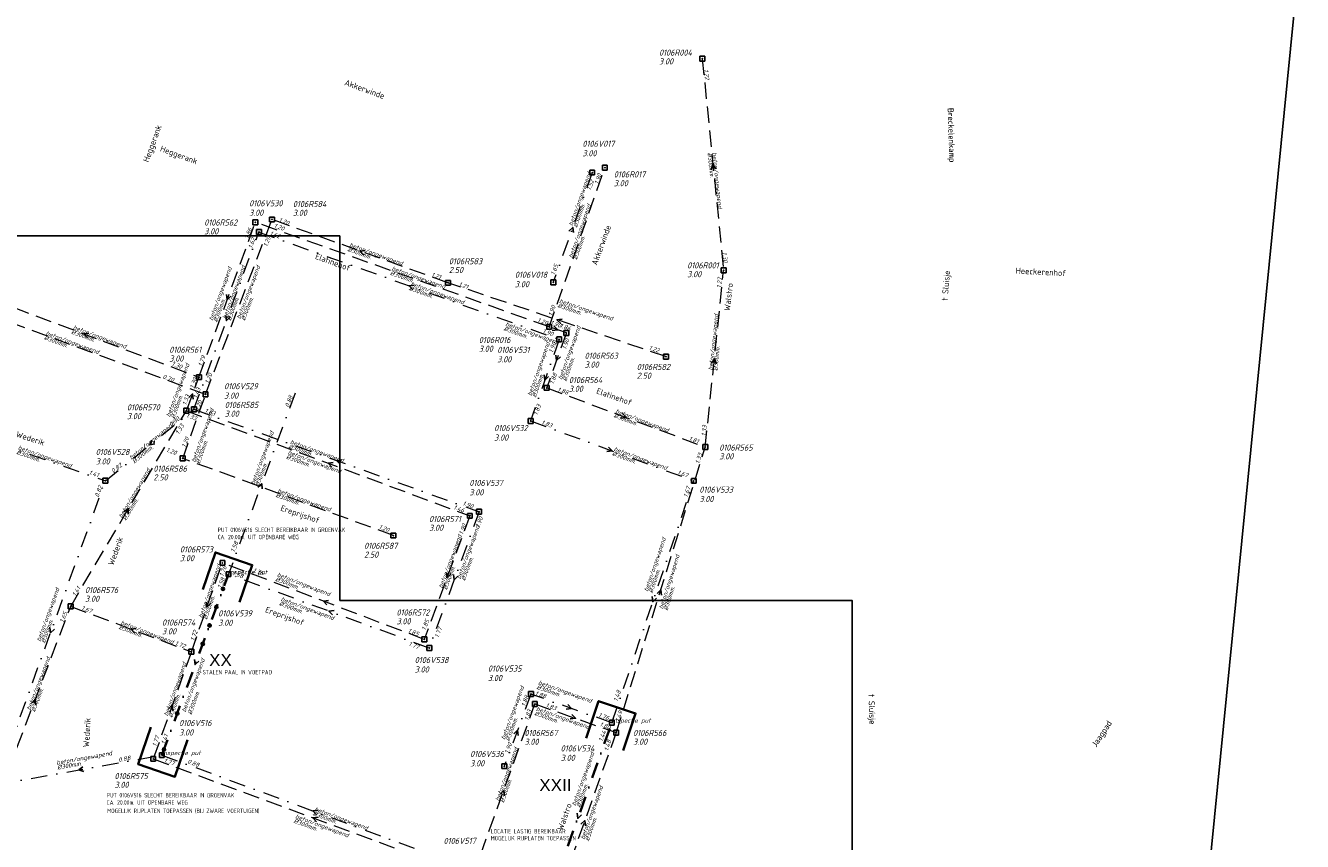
# Model space of a CAD drawing. Extents: x 155498 to 174806, y 452529 to 461643.
# Tile 41 of 44: x 158864 to 159257, y 460925 to 461176. Entities that reach past the tile are written whole.
import ezdxf
from ezdxf.enums import TextEntityAlignment as Align

# ---------------------------------------------------------------- set-up
doc = ezdxf.new("R2010")
doc.units = 0
doc.header["$PDMODE"] = 64
doc.header["$PDSIZE"] = 1.5
doc.linetypes.add('RI-HWA', pattern=[7.4, 5, -2.4])
doc.linetypes.add('RI-VWA', pattern=[11, 5, -3, 0, -3])
doc.layers.get('0').update_dxf_attribs({"linetype": 'CONTINUOUS'})
doc.layers.get('DEFPOINTS').update_dxf_attribs({"linetype": 'CONTINUOUS'})
for name, color, linetype, lineweight in [('B-OI-RI-HWA-BOB-T18', 150, 'CONTINUOUS', 18), ('B-OI-RI-HWA-MATERIAAL-T18', 150, 'CONTINUOUS', 18), ('B-OI-RI-HWA-PUTDEKSELHOOGTE-T25', 150, 'CONTINUOUS', 25), ('B-OI-RI-HWA-PUTNUMMER-T25', 150, 'CONTINUOUS', 25), ('B-OI-RI-HWA_DIAMETER-T18', 150, 'CONTINUOUS', 18), ('B-OI-RI-HWA_RIOOLPUT-S', 150, 'CONTINUOUS', 25), ('B-OI-RI-HWA_TRANSPORTLEIDING-G', 150, 'RI-HWA', 18), ('B-OI-RI-STROOMRICHTING-S', 252, 'CONTINUOUS', 25), ('B-OI-RI-VWA-BOB-T18', 34, 'CONTINUOUS', 18), ('B-OI-RI-VWA-DIAMETER-T18', 34, 'CONTINUOUS', 18), ('B-OI-RI-VWA-MATERIAAL-T18', 34, 'CONTINUOUS', 18), ('B-OI-RI-VWA_PUTDEKSELHOOGTE-T25', 34, 'CONTINUOUS', 25), ('B-OI-RI-VWA_PUTNUMMER-T25', 34, 'CONTINUOUS', 25), ('B-OI-RI-VWA_RIOOLPUT-S', 34, 'CONTINUOUS', 25), ('B-OI-RI-VWA_TRANSPORTLEIDING-G', 34, 'RI-VWA', 18), ('B-XX-OG-TOPOGRAFIE-T18', 2, 'CONTINUOUS', 18), ('N-OI-RI-BIJZONDERDERHEDEN-T18', 134, 'CONTINUOUS', 18), ('N-OI-RI-STROOMRICHTING-S', 252, 'CONTINUOUS', 25), ('N-OI-RI-T50', 130, 'CONTINUOUS', 50), ('N-OI-RI-VRIJVERVAL_HULPSTUK-S', 210, 'CONTINUOUS', 25), ('N-OI-RI-VWA-BOB-T18', 36, 'CONTINUOUS', 18), ('N-OI-RI-VWA-DIAMETER-T18', 36, 'CONTINUOUS', 18), ('N-OI-RI-VWA-MATERIAAL-T18', 36, 'CONTINUOUS', 18), ('N-OI-RI-VWA_PUTDEKSELHOOGTE-T25', 36, 'CONTINUOUS', 25), ('N-OI-RI-VWA_PUTNUMMER-T25', 36, 'CONTINUOUS', 25), ('N-OI-RI-VWA_RIOOLPUT-S', 36, 'CONTINUOUS', 25), ('N-OI-RI-VWA_TRANSPORTLEIDING-G', 36, 'RI-VWA', 35), ('N-RO-KG-GRENS_WERK-G', 7, 'XX-WERKGRENS', 35)]:
    doc.layers.add(name, color=color, linetype=linetype, lineweight=lineweight)
doc.styles.add('ARIAL', font='arial.ttf')
doc.styles.add('NLCS-ISO-M-T18', font='NLCS-ISO.ttf', dxfattribs={"height": 1.8})
doc.styles.add('NLCS-ISO-M750-T18', font='NLCS-ISO.ttf', dxfattribs={"height": 1.35})
doc.styles.add('NLCS-ISO-M750-T18_CURSIEF', font='NLCS-ISO.ttf', dxfattribs={"oblique": 15, "height": 1.35})
doc.styles.add('NLCS-ISO-M750-T25_CURSIEF', font='NLCS-ISO.ttf', dxfattribs={"oblique": 15, "height": 1.875})
doc.linetypes.add('XX-WERKGRENS', pattern='A,0,[137,NLCS.SHX,S=0.1,R=0,X=-1.1,Y=-1.35],-6', length=6)

# ---------------------------------------------------------------- blocks, each defined once
blk = doc.blocks.new('ACMAP_ANN_TEMPLATE_vwa-diam')
at = {"style": 'NLCS-ISO-M750-T18_CURSIEF', "oblique": 15}
blk.add_attdef('vwa-diam', (0.3, -1.3), '', height=1.35, dxfattribs=at)
blk = doc.blocks.new('ACMAP_ANN_TEMPLATE_vwa-materiaal')
at = {"style": 'NLCS-ISO-M750-T18_CURSIEF', "oblique": 15}
blk.add_attdef('vwa-mat', (0.3, 0.2), '', height=1.35, dxfattribs=at)
blk = doc.blocks.new('ACMAP_ANN_TEMPLATE_vwa-nap-l')
at = {"style": 'NLCS-ISO-M750-T18_CURSIEF', "oblique": 15}
blk.add_attdef('vwa-nap-l', (3.3, 0.2), '', height=1.35, dxfattribs=at)
blk = doc.blocks.new('ACMAP_ANN_TEMPLATE_vwa-nap-r')
at = {"style": 'NLCS-ISO-M750-T18_CURSIEF', "oblique": 15}
blk.add_attdef('vwa-nap-r', (-5.6, 0.2), '', height=1.35, dxfattribs=at)
blk = doc.blocks.new('ACMAP_ANN_TEMPLATE_type knoop')
at = {"layer": 'DEFPOINTS', "style": 'NLCS-ISO-M750-T18_CURSIEF', "oblique": 15}
blk.add_attdef('type_knoop', (0, 0), '', height=1.35, dxfattribs=at)
blk = doc.blocks.new('ACMAP_ANN_TEMPLATE_vwa-puth')
at = {"style": 'NLCS-ISO-M750-T25_CURSIEF', "oblique": 15}
blk.add_attdef('vwa-puth', (-3, 5), '', height=1.88, dxfattribs=at)
blk = doc.blocks.new('ACMAP_ANN_TEMPLATE_vwa-putnr')
at = {"style": 'NLCS-ISO-M750-T25_CURSIEF', "oblique": 15}
blk.add_attdef('vaw-putnr', (-3, 7.9), '', height=1.88, dxfattribs=at)
blk = doc.blocks.new('ACMAP_ANN_TEMPLATE_hwa-diam')
at = {"style": 'NLCS-ISO-M750-T18_CURSIEF', "oblique": 15}
blk.add_attdef('hwa-diam', (-3.7, -1.3), '', height=1.35, dxfattribs=at)
blk = doc.blocks.new('ACMAP_ANN_TEMPLATE_hwa-materiaal')
at = {"style": 'NLCS-ISO-M750-T18_CURSIEF', "oblique": 15}
blk.add_attdef('hwa-mat', (-3.7, 0.2), '', height=1.35, dxfattribs=at)
blk = doc.blocks.new('ACMAP_ANN_TEMPLATE_hwa-nap-l')
at = {"style": 'NLCS-ISO-M750-T18_CURSIEF', "oblique": 15}
blk.add_attdef('hwa-nap-l', (3.3, 0.2), '', height=1.35, dxfattribs=at)
blk = doc.blocks.new('ACMAP_ANN_TEMPLATE_hwa-nap-r')
at = {"style": 'NLCS-ISO-M750-T18_CURSIEF', "oblique": 15}
blk.add_attdef('hwa-nap-r', (-5.6, 0.2), '', height=1.35, dxfattribs=at)
blk = doc.blocks.new('ACMAP_ANN_TEMPLATE_hwa-puth')
at = {"style": 'NLCS-ISO-M750-T25_CURSIEF', "oblique": 15}
blk.add_attdef('hwa-puth', (-9, -6.8), '', height=1.88, dxfattribs=at)
blk = doc.blocks.new('ACMAP_ANN_TEMPLATE_hwa-putnr')
at = {"style": 'NLCS-ISO-M750-T25_CURSIEF', "oblique": 15}
blk.add_attdef('hwa-putnr', (-9, -4.1), '', height=1.88, dxfattribs=at)
blk = doc.blocks.new('SRI-HULP')
h = blk.add_hatch(color=256)
h.dxf.hatch_style = 1
h.paths.add_polyline_path([(-0.71, 0.71, 0.198912), (-1, 0, 0.198912), (-0.71, -0.71), (0, 0)])
h = blk.add_hatch(color=256)
h.dxf.hatch_style = 1
h.paths.add_polyline_path([(1, 0, 0.198912), (0.71, 0.71), (0, 0), (0.71, -0.71, 0.198912)])
for p, q in [((-0.71, 0.71), (0.71, -0.71)), ((-0.71, -0.71), (0.71, 0.71))]:
    blk.add_line(p, q)
blk.add_circle((0, 0), 1)

msp = doc.modelspace()

# ---------------------------------------------------------------- linework, layer by layer
at = {"layer": 'B-OI-RI-HWA_RIOOLPUT-S'}
for p in [(159072.42, 461165.53), (159042.47, 461132.01), (158940.14, 461116.12), (158935.04, 461115.21), (159078.98, 461100.49), (158994.23, 461096.65), (159025.37, 461083.1), (159030.66, 461081.22), (159061.27, 461073.95), (158917.68, 461067.63), (158919.72, 461062.36), (159024.61, 461064.36), (158913.83, 461057.34), (159073.35, 461046.16), (158912.69, 461042.69), (159000.98, 461025.04), (158977.46, 461018.97), (158924.92, 461010.58), (158878.26, 460997.2), (158986.97, 460987.04), (158915.35, 460983.25), (159020.96, 460967.22), (159045.95, 460958.39), (158903.63, 460950.33)]:
    msp.add_point(p, dxfattribs=at)
at = {"layer": 'B-OI-RI-HWA_TRANSPORTLEIDING-G'}
for p, q in [((159072.42, 461165.53), (159078.98, 461100.49)), ((159025.37, 461083.1), (159042.47, 461132.01)), ((158917.68, 461067.63), (158935.04, 461115.21)), ((158919.72, 461062.36), (158940.14, 461116.12)), ((159025.37, 461083.1), (158935.04, 461115.21)), ((158994.23, 461096.65), (158940.14, 461116.12)), ((159073.35, 461046.16), (159078.98, 461100.49)), ((158919.72, 461062.36), (158827.96, 461096.09)), ((158846.74, 461094.34), (158917.68, 461067.63)), ((159061.27, 461073.95), (158994.23, 461096.65)), ((159030.66, 461081.22), (159024.61, 461064.36)), ((159030.66, 461081.22), (159025.37, 461083.1)), ((158913.83, 461057.34), (158917.68, 461067.63)), ((158912.69, 461042.69), (158919.72, 461062.36)), ((159024.61, 461064.36), (159073.35, 461046.16)), ((158878.26, 460997.2), (158913.83, 461057.34)), ((158913.83, 461057.34), (159000.98, 461025.04)), ((159045.95, 460958.39), (159073.35, 461046.16)), ((158977.46, 461018.97), (158912.69, 461042.69)), ((159000.98, 461025.04), (158986.97, 460987.04)), ((158915.35, 460983.25), (158924.92, 461010.58)), ((158986.97, 460987.04), (158924.92, 461010.58)), ((158856.49, 460939.89), (158878.26, 460997.2)), ((158878.26, 460997.2), (158915.35, 460983.25)), ((158915.35, 460983.25), (158903.63, 460950.33)), ((159001.84, 460914.05), (159020.96, 460967.22)), ((159020.96, 460967.22), (159045.95, 460958.39)), ((159045.95, 460958.39), (159026.66, 460904.34)), ((158903.63, 460950.33), (159001.84, 460914.05))]:
    msp.add_line(p, q, dxfattribs=at)
at = {"layer": 'B-OI-RI-STROOMRICHTING-S'}
for points in [[(159076.56, 461131.65), (159075.7, 461133.01), (159075.12, 461131.5)], [(159031.44, 461112.55), (159032.6, 461113.67), (159032.8, 461112.07)], [(158968.78, 461106.57), (158967.18, 461106.38), (158968.29, 461105.22)], [(158926.18, 461093.02), (158926.36, 461091.42), (158927.53, 461092.52)], [(158983.86, 461095.94), (158982.27, 461095.75), (158983.38, 461094.59)], [(158925.96, 461086.62), (158926.14, 461085.02), (158927.31, 461086.13)], [(159029.35, 461085.52), (159027.75, 461085.3), (159028.89, 461084.16)], [(158883.81, 461081.15), (158882.21, 461080.99), (158883.3, 461079.8)], [(159026.81, 461083.42), (159028.02, 461082.16), (159026.28, 461081.95)], [(159027.44, 461074.39), (159027.63, 461072.79), (159028.8, 461073.9)], [(159075.3, 461071.97), (159076.17, 461073.32), (159076.73, 461071.82)], [(159023.82, 461068.32), (159024.03, 461066.72), (159025.18, 461067.84)], [(158914.57, 461061.39), (158915.75, 461062.49), (158915.92, 461060.89)], [(159047.88, 461056.44), (159048.98, 461055.26), (159047.38, 461055.09)], [(158903.22, 461048.26), (158902.55, 461046.8), (158904.12, 461047.14)], [(159043.62, 461046.16), (159044.72, 461044.99), (159043.13, 461044.81)], [(158961.58, 461042.24), (158959.98, 461042.05), (158961.09, 461040.88)], [(158959, 461041.37), (158957.4, 461041.19), (158958.5, 461040.02)], [(158935.82, 461033.8), (158936.99, 461034.9), (158937.17, 461033.3)], [(158894.69, 461026.4), (158896.04, 461027.27), (158895.93, 461025.67)], [(158993.8, 461007.64), (158993.98, 461006.04), (158995.15, 461007.14)], [(158995.97, 461006.95), (158996.15, 461005.35), (158997.32, 461006.45)], [(158957.55, 460998.97), (158955.95, 460998.81), (158957.04, 460997.63)], [(159057, 461000.21), (159057.22, 460998.61), (159058.36, 460999.75)], [(159058.54, 461001.11), (159059.65, 461002.28), (159059.91, 461000.69)], [(158919.94, 460998.51), (158920.14, 460996.91), (158921.29, 460998.04)], [(158959.22, 460995.92), (158957.62, 460995.74), (158958.73, 460994.57)], [(158871.88, 460990.69), (158872.07, 460989.09), (158873.24, 460990.2)], [(158898.41, 460990.39), (158896.81, 460990.22), (158897.9, 460989.04)], [(158866.19, 460967.45), (158867.37, 460968.54), (158867.54, 460966.94)], [(158908.33, 460965.67), (158909.49, 460966.79), (158909.69, 460965.19)], [(159031.07, 460967), (159032.18, 460965.84), (159030.59, 460965.65)], [(159032.34, 460963.97), (159033.46, 460962.81), (159031.86, 460962.61)], [(159014.47, 460958.06), (159015.65, 460959.16), (159015.82, 460957.56)], [(158882.03, 460947.89), (158880.74, 460946.93), (158882.29, 460946.47)], [(159010.24, 460939.52), (159011.4, 460940.64), (159011.59, 460939.04)], [(158954.32, 460934.52), (158952.72, 460934.34), (158953.83, 460933.17)], [(158954.33, 460932.37), (158952.73, 460932.19), (158953.84, 460931.01)], [(159035.14, 460930.25), (159036.31, 460931.37), (159036.5, 460929.77)]]:
    msp.add_lwpolyline(points, dxfattribs=at)
at = {"layer": 'B-OI-RI-VWA_RIOOLPUT-S'}
for p in [(159038.58, 461130.53), (158936.12, 461112.25), (159026.62, 461096.8), (159028.42, 461079.24), (158916.15, 461057.79), (159019.64, 461054.2), (158888.94, 461035.81), (159069.81, 461035.78), (159003.81, 461026.3), (158926.76, 461007.09), (158988.49, 460984.39), (159019.74, 460970.24), (159044.63, 460961.45), (158906.29, 460951.48), (159011.56, 460948.09)]:
    msp.add_point(p, dxfattribs=at)
at = {"layer": 'B-OI-RI-VWA_TRANSPORTLEIDING-G'}
for p, q in [((159038.58, 461130.53), (159026.62, 461096.8)), ((158916.15, 461057.79), (158936.12, 461112.25)), ((158936.12, 461112.25), (159028.42, 461079.24)), ((159028.42, 461079.24), (159019.64, 461054.2)), ((158947.23, 461062.71), (158926.76, 461007.09)), ((158888.94, 461035.81), (158916.15, 461057.79)), ((158916.15, 461057.79), (159003.81, 461026.3)), ((158834.19, 461055.02), (158888.94, 461035.81)), ((159019.64, 461054.2), (159069.81, 461035.78)), ((158855.2, 460942.38), (158888.94, 461035.81)), ((159044.63, 460961.45), (159069.81, 461035.78)), ((159003.81, 461026.3), (158988.49, 460984.39)), ((158988.49, 460984.39), (158926.76, 461007.09)), ((159019.74, 460970.24), (159011.56, 460948.09)), ((159044.63, 460961.45), (159019.74, 460970.24)), ((158855.2, 460942.38), (158906.29, 460951.48)), ((158906.29, 460951.48), (158999.16, 460917.21))]:
    msp.add_line(p, q, dxfattribs=at)
at = {"layer": 'DEFPOINTS', "flags": 128}
for points in [[(157498.69, 460511.77), (157666.49, 461268.41), (158141.33, 461489.21), (159256.93, 461205.94), (159206.49, 460696.31), (158205.71, 460856.25), (158144.02, 460363.33)], [(158961.02, 461111.13), (158810.98, 461111.13), (158687.98, 461111.13), (158687.98, 460811.13), (158978.75, 460811.13), (158978.75, 460894.72), (159118.48, 460894.72), (159118.48, 460999.04), (158961.02, 460999.04)]]:
    msp.add_lwpolyline(points, close=True, dxfattribs=at)
at = {"layer": 'N-OI-RI-STROOMRICHTING-S'}
for points in [[(158916.34, 460980.89), (158916.52, 460979.29), (158917.69, 460980.39)], [(159033.94, 460933.64), (159034.13, 460932.04), (159035.3, 460933.15)]]:
    msp.add_lwpolyline(points, dxfattribs=at)
at = {"layer": 'N-OI-RI-VWA_RIOOLPUT-S'}
for p in [(158926.76, 461007.09), (159044.63, 460961.45), (158906.29, 460951.48)]:
    msp.add_point(p, dxfattribs=at)
at = {"layer": 'N-OI-RI-VWA_TRANSPORTLEIDING-G'}
for p, q in [((158906.29, 460951.48), (158926.76, 461007.09)), ((159023.64, 460902.64), (159044.63, 460961.45))]:
    msp.add_line(p, q, dxfattribs=at)
at = {"layer": 'N-RO-KG-GRENS_WERK-G', "ltscale": 0.5, "flags": 128}
for points in [[(158930.19, 460998.52), (158934.08, 461009.87), (158922.73, 461013.76), (158918.84, 461002.41)], [(159048.15, 460952.9), (159051.93, 460964.29), (159040.54, 460968.07), (159036.76, 460956.68)], [(158902.85, 460960.06), (158898.96, 460948.71), (158910.31, 460944.82), (158914.2, 460956.17)]]:
    msp.add_lwpolyline(points, dxfattribs=at)

# ---------------------------------------------------------------- block references
at = {"layer": 'B-OI-RI-HWA-BOB-T18'}
for name, p, rotation, values in [('ACMAP_ANN_TEMPLATE_hwa-nap-l', (159072.42, 461165.53), 275.7613527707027, {'hwa-nap-l': '1.22'}), ('ACMAP_ANN_TEMPLATE_hwa-nap-r', (159042.47, 461132.01), 70.73281018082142, {'hwa-nap-r': '1.90'}), ('ACMAP_ANN_TEMPLATE_hwa-nap-r', (158947.3, 461113.35), 340.2057368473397, {'hwa-nap-r': '1.20'}), ('ACMAP_ANN_TEMPLATE_hwa-nap-r', (158935.04, 461115.21), 69.95174896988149, {'hwa-nap-r': '1.86'}), ('ACMAP_ANN_TEMPLATE_hwa-nap-r', (158945.82, 461111.62), 340.4332936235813, {'hwa-nap-r': '1.20'}), ('ACMAP_ANN_TEMPLATE_hwa-nap-r', (158940.83, 461112.73), 69.20287802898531, {'hwa-nap-r': '1.20'}), ('ACMAP_ANN_TEMPLATE_hwa-nap-r', (159078.98, 461100.49), 275.7613527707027, {'hwa-nap-r': '1.30'}), ('ACMAP_ANN_TEMPLATE_hwa-nap-r', (158994.23, 461096.65), 341.2983039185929, {'hwa-nap-r': '1.21'}), ('ACMAP_ANN_TEMPLATE_hwa-nap-r', (159078.98, 461100.49), 84.09015303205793, {'hwa-nap-r': '1.27'}), ('ACMAP_ANN_TEMPLATE_hwa-nap-l', (158994.23, 461096.65), 340.2057368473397, {'hwa-nap-l': '1.21'}), ('ACMAP_ANN_TEMPLATE_hwa-nap-l', (159025.37, 461083.1), 70.73281018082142, {'hwa-nap-l': '1.90'}), ('ACMAP_ANN_TEMPLATE_hwa-nap-l', (159018.42, 461085.59), 340.4332936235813, {'hwa-nap-l': '1.20'}), ('ACMAP_ANN_TEMPLATE_hwa-nap-r', (159030.79, 461081.84), 340.4347850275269, {'hwa-nap-r': '1.90'}), ('ACMAP_ANN_TEMPLATE_hwa-nap-l', (159025.29, 461083.91), 340.4347850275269, {'hwa-nap-l': '1.86'}), ('ACMAP_ANN_TEMPLATE_hwa-nap-l', (159029.59, 461072.84), 70.25841122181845, {'hwa-nap-l': '1.90'}), ('ACMAP_ANN_TEMPLATE_hwa-nap-l', (159052.69, 461077.04), 341.2983039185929, {'hwa-nap-l': '1.22'}), ('ACMAP_ANN_TEMPLATE_hwa-nap-l', (158917.68, 461067.63), 69.95174896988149, {'hwa-nap-l': '1.79'}), ('ACMAP_ANN_TEMPLATE_hwa-nap-r', (158914.34, 461069.12), 339.3646854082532, {'hwa-nap-r': '1.30'}), ('ACMAP_ANN_TEMPLATE_hwa-nap-l', (158903.2, 461068.26), 339.8190180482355, {'hwa-nap-l': '0.70'}), ('ACMAP_ANN_TEMPLATE_hwa-nap-r', (158918.21, 461069.2), 69.49037135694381, {'hwa-nap-r': '1.30'}), ('ACMAP_ANN_TEMPLATE_hwa-nap-l', (158919.72, 461062.36), 69.20287802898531, {'hwa-nap-l': '1.20'}), ('ACMAP_ANN_TEMPLATE_hwa-nap-r', (159028.76, 461070.54), 70.25841122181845, {'hwa-nap-r': '1.88'}), ('ACMAP_ANN_TEMPLATE_hwa-nap-l', (158912.76, 461055.7), 69.49037135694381, {'hwa-nap-l': '1.33'}), ('ACMAP_ANN_TEMPLATE_hwa-nap-l', (159024.61, 461064.36), 339.5292747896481, {'hwa-nap-l': '1.88'}), ('ACMAP_ANN_TEMPLATE_hwa-nap-r', (158919.72, 461062.36), 70.3428549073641, {'hwa-nap-r': '1.20'}), ('ACMAP_ANN_TEMPLATE_hwa-nap-l', (158910.46, 461056.37), 339.6624322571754, {'hwa-nap-l': '1.33'}), ('ACMAP_ANN_TEMPLATE_hwa-nap-r', (158914.53, 461054.61), 59.39863251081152, {'hwa-nap-r': '1.33'}), ('ACMAP_ANN_TEMPLATE_hwa-nap-l', (159073.35, 461046.16), 84.09015303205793, {'hwa-nap-l': '1.33'}), ('ACMAP_ANN_TEMPLATE_hwa-nap-r', (158912.69, 461042.69), 339.8799189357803, {'hwa-nap-r': '1.20'}), ('ACMAP_ANN_TEMPLATE_hwa-nap-l', (158912.69, 461042.69), 70.3428549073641, {'hwa-nap-l': '1.20'}), ('ACMAP_ANN_TEMPLATE_hwa-nap-r', (159073.35, 461046.16), 339.5292747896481, {'hwa-nap-r': '1.81'}), ('ACMAP_ANN_TEMPLATE_hwa-nap-r', (159073.35, 461046.16), 72.66352158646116, {'hwa-nap-r': '1.33'}), ('ACMAP_ANN_TEMPLATE_hwa-nap-r', (159000.98, 461025.04), 339.6624322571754, {'hwa-nap-r': '1.46'}), ('ACMAP_ANN_TEMPLATE_hwa-nap-l', (158997.84, 461015.95), 69.76962153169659, {'hwa-nap-l': '1.90'}), ('ACMAP_ANN_TEMPLATE_hwa-nap-l', (158969.68, 461022.06), 339.8799189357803, {'hwa-nap-l': '1.20'}), ('ACMAP_ANN_TEMPLATE_hwa-nap-r', (158927.19, 461011.45), 70.7035113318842, {'hwa-nap-r': '1.76'}), ('ACMAP_ANN_TEMPLATE_hwa-nap-r', (158939.33, 461005.67), 339.2216493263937, {'hwa-nap-r': '1.76'}), ('ACMAP_ANN_TEMPLATE_hwa-nap-l', (158878.26, 460997.2), 59.39863251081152, {'hwa-nap-l': '1.41'}), ('ACMAP_ANN_TEMPLATE_hwa-nap-r', (158878.26, 460997.2), 69.20189265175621, {'hwa-nap-r': '1.65'}), ('ACMAP_ANN_TEMPLATE_hwa-nap-l', (158878.26, 460997.2), 339.3865945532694, {'hwa-nap-l': '1.67'}), ('ACMAP_ANN_TEMPLATE_hwa-nap-r', (158989.5, 460994.84), 69.76962153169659, {'hwa-nap-r': '1.85'}), ('ACMAP_ANN_TEMPLATE_hwa-nap-l', (158915.35, 460983.25), 70.7035113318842, {'hwa-nap-l': '1.72'}), ('ACMAP_ANN_TEMPLATE_hwa-nap-l', (158915.35, 460983.25), 70.39161664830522, {'hwa-nap-l': '1.72'}), ('ACMAP_ANN_TEMPLATE_hwa-nap-l', (158978.64, 460990.23), 339.2216493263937, {'hwa-nap-l': '1.85'}), ('ACMAP_ANN_TEMPLATE_hwa-nap-r', (158915.35, 460983.25), 339.3865945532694, {'hwa-nap-r': '1.72'}), ('ACMAP_ANN_TEMPLATE_hwa-nap-l', (159020.96, 460967.22), 340.5349060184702, {'hwa-nap-l': '1.83'}), ('ACMAP_ANN_TEMPLATE_hwa-nap-r', (159020.96, 460967.22), 70.2215005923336, {'hwa-nap-r': '1.83'}), ('ACMAP_ANN_TEMPLATE_hwa-nap-l', (159045.95, 460958.39), 70.35228739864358, {'hwa-nap-l': '1.49'}), ('ACMAP_ANN_TEMPLATE_hwa-nap-r', (159045.95, 460958.39), 340.5349060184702, {'hwa-nap-r': '1.80'}), ('ACMAP_ANN_TEMPLATE_hwa-nap-r', (158906.56, 460959.2), 70.39161664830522, {'hwa-nap-r': '1.77'}), ('ACMAP_ANN_TEMPLATE_hwa-nap-l', (159042.69, 460949.39), 72.66352158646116, {'hwa-nap-l': '1.48'}), ('ACMAP_ANN_TEMPLATE_hwa-nap-l', (158903.63, 460950.33), 339.7248725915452, {'hwa-nap-l': '1.77'})]:
    msp.add_blockref(name, p, dxfattribs=dict(at, rotation=rotation)).add_auto_attribs(values)
at = {"layer": 'B-OI-RI-HWA-MATERIAAL-T18'}
for p, rotation in [((159075.7, 461133.01), 275.7613527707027), ((159033.92, 461107.56), 70.73281018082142), ((158967.18, 461106.38), 340.2057368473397), ((158923.33, 461088.32), 69.95174896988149), ((158931.9, 461088.79), 69.20287802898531), ((158980.21, 461099.15), 340.4332936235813), ((159031.74, 461089.19), 341.2983039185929), ((159076.17, 461073.32), 84.09015303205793), ((158873.84, 461079.23), 339.8190180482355), ((158882.21, 461080.99), 339.3646854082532), ((159015.18, 461082.04), 340.4347850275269), ((159030.67, 461070.18), 70.25841122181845), ((158910.22, 461058.68), 69.49037135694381), ((158917.93, 461044.78), 70.3428549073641), ((159048.98, 461055.26), 339.5292747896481), ((158948.25, 461042.59), 339.6624322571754), ((158896.04, 461027.27), 59.39863251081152), ((158945.08, 461030.83), 339.8799189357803), ((158993.98, 461006.04), 69.76962153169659), ((159061.59, 460999.74), 72.66352158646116), ((158920.14, 460996.91), 70.7035113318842), ((158944.94, 461004.97), 339.2216493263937), ((158896.81, 460990.22), 339.3865945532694), ((158867.37, 460968.54), 69.20189265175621), ((158909.49, 460966.79), 70.39161664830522), ((159024.61, 460963.8), 340.5349060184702), ((159011.4, 460940.64), 70.2215005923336), ((159037.57, 460928.85), 70.35228739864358), ((158950.58, 460930.7), 339.7248725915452)]:
    msp.add_blockref('ACMAP_ANN_TEMPLATE_hwa-materiaal', p, dxfattribs=dict(at, rotation=rotation)).add_auto_attribs({'hwa-mat': 'beton/ongewapend'})
at = {"layer": 'B-OI-RI-HWA-PUTDEKSELHOOGTE-T25'}
for p, values in [((159068.12, 461170.56), {'hwa-puth': '3.00'}), ((159054.21, 461133.12), {'hwa-puth': '3.00'}), ((158955.54, 461124.02), {'hwa-puth': '3.00'}), ((158928.31, 461118.34), {'hwa-puth': '3.00'}), ((159003.5, 461106.44), {'hwa-puth': '2.50'}), ((159076.79, 461105.16), {'hwa-puth': '3.00'}), ((159012.71, 461082.25), {'hwa-puth': '3.00'}), ((158917.57, 461079.23), {'hwa-puth': '3.00'}), ((159045.25, 461077.38), {'hwa-puth': '3.00'}), ((159061.27, 461073.95), {'hwa-puth': '2.50'}), ((159040.39, 461069.93), {'hwa-puth': '3.00'}), ((158904.53, 461061.53), {'hwa-puth': '3.00'}), ((158934.61, 461062.29), {'hwa-puth': '3.00'}), ((159086.65, 461049.17), {'hwa-puth': '3.00'}), ((158912.69, 461042.69), {'hwa-puth': '2.50'}), ((158997.43, 461027.21), {'hwa-puth': '3.00'}), ((158920.83, 461017.87), {'hwa-puth': '3.00'}), ((158977.46, 461018.97), {'hwa-puth': '2.50'}), ((158891.65, 461005.39), {'hwa-puth': '3.00'}), ((158987.42, 460998.48), {'hwa-puth': '3.00'}), ((158915.33, 460995.4), {'hwa-puth': '3.00'}), ((159026.76, 460961.46), {'hwa-puth': '3.00'}), ((159060.15, 460961.47), {'hwa-puth': '3.00'}), ((158900.73, 460948.22), {'hwa-puth': '3.00'})]:
    msp.add_blockref('ACMAP_ANN_TEMPLATE_hwa-puth', p, dxfattribs=at).add_auto_attribs(values)
at = {"layer": 'B-OI-RI-HWA-PUTNUMMER-T25'}
for p, values in [((159068.12, 461170.56), {'hwa-putnr': '0106R004'}), ((159054.21, 461133.12), {'hwa-putnr': '0106R017'}), ((158955.54, 461124.02), {'hwa-putnr': '0106R584'}), ((158928.31, 461118.34), {'hwa-putnr': '0106R562'}), ((159003.5, 461106.44), {'hwa-putnr': '0106R583'}), ((159076.79, 461105.16), {'hwa-putnr': '0106R001'}), ((159012.71, 461082.25), {'hwa-putnr': '0106R016'}), ((158917.57, 461079.23), {'hwa-putnr': '0106R561'}), ((159045.25, 461077.38), {'hwa-putnr': '0106R563'}), ((159061.27, 461073.95), {'hwa-putnr': '0106R582'}), ((159040.39, 461069.93), {'hwa-putnr': '0106R564'}), ((158904.53, 461061.53), {'hwa-putnr': '0106R570'}), ((158934.61, 461062.29), {'hwa-putnr': '0106R585'}), ((159086.65, 461049.17), {'hwa-putnr': '0106R565'}), ((158912.69, 461042.69), {'hwa-putnr': '0106R586'}), ((158997.43, 461027.21), {'hwa-putnr': '0106R571'}), ((158920.83, 461017.87), {'hwa-putnr': '0106R573'}), ((158977.46, 461018.97), {'hwa-putnr': '0106R587'}), ((158891.65, 461005.39), {'hwa-putnr': '0106R576'}), ((158987.42, 460998.48), {'hwa-putnr': '0106R572'}), ((158915.33, 460995.4), {'hwa-putnr': '0106R574'}), ((159026.76, 460961.46), {'hwa-putnr': '0106R567'}), ((159060.15, 460961.47), {'hwa-putnr': '0106R566'}), ((158900.73, 460948.22), {'hwa-putnr': '0106R575'})]:
    msp.add_blockref('ACMAP_ANN_TEMPLATE_hwa-putnr', p, dxfattribs=at).add_auto_attribs(values)
at = {"layer": 'B-OI-RI-HWA_DIAMETER-T18'}
for p, rotation in [((159075.7, 461133.01), 275.7613527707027), ((159033.92, 461107.56), 70.73281018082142), ((158967.18, 461106.38), 340.2057368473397), ((158980.21, 461099.15), 340.4332936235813), ((158923.33, 461088.32), 69.95174896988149), ((158931.9, 461088.79), 69.20287802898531), ((159031.74, 461089.19), 341.2983039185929), ((158882.21, 461080.99), 339.3646854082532), ((159015.18, 461082.04), 340.4347850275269), ((158873.84, 461079.23), 339.8190180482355), ((159076.17, 461073.32), 84.09015303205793), ((159030.67, 461070.18), 70.25841122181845), ((158910.22, 461058.68), 69.49037135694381), ((159048.98, 461055.26), 339.5292747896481), ((158917.93, 461044.78), 70.3428549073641), ((158948.25, 461042.59), 339.6624322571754), ((158896.04, 461027.27), 59.39863251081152), ((158945.08, 461030.83), 339.8799189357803), ((158993.98, 461006.04), 69.76962153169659), ((158944.94, 461004.97), 339.2216493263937), ((159061.59, 460999.74), 72.66352158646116), ((158920.14, 460996.91), 70.7035113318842), ((158896.81, 460990.22), 339.3865945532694), ((158867.37, 460968.54), 69.20189265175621), ((158909.49, 460966.79), 70.39161664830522), ((159024.61, 460963.8), 340.5349060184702), ((159011.4, 460940.64), 70.2215005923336), ((159037.57, 460928.85), 70.35228739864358), ((158950.58, 460930.7), 339.7248725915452)]:
    msp.add_blockref('ACMAP_ANN_TEMPLATE_hwa-diam', p, dxfattribs=dict(at, rotation=rotation)).add_auto_attribs({'hwa-diam': '%%c300mm.'})
at = {"layer": 'B-OI-RI-VWA-BOB-T18'}
for name, p, rotation, values in [('ACMAP_ANN_TEMPLATE_vwa-nap-l', (159037.18, 461121.74), 70.49337059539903, {'vwa-nap-l': '1.52'}), ('ACMAP_ANN_TEMPLATE_vwa-nap-r', (158936.12, 461112.25), 69.86675707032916, {'vwa-nap-r': '1.62'}), ('ACMAP_ANN_TEMPLATE_vwa-nap-l', (158936.12, 461112.25), 340.3226236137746, {'vwa-nap-l': '1.62'}), ('ACMAP_ANN_TEMPLATE_vwa-nap-r', (159029.1, 461104.07), 70.49337059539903, {'vwa-nap-r': '1.65'}), ('ACMAP_ANN_TEMPLATE_vwa-nap-r', (159028.42, 461079.24), 340.3226236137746, {'vwa-nap-r': '1.90'}), ('ACMAP_ANN_TEMPLATE_vwa-nap-l', (159025.54, 461071.79), 70.68906641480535, {'vwa-nap-l': '1.90'}), ('ACMAP_ANN_TEMPLATE_vwa-nap-l', (158916.15, 461057.79), 69.86675707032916, {'vwa-nap-l': '1.43'}), ('ACMAP_ANN_TEMPLATE_vwa-nap-l', (158944.37, 461055.06), 69.79189920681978, {'vwa-nap-l': '0.88'}), ('ACMAP_ANN_TEMPLATE_vwa-nap-l', (158916.15, 461057.79), 340.2408271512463, {'vwa-nap-l': '1.63'}), ('ACMAP_ANN_TEMPLATE_vwa-nap-r', (159023.79, 461061.01), 70.68906641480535, {'vwa-nap-r': '1.83'}), ('ACMAP_ANN_TEMPLATE_vwa-nap-r', (158913.6, 461055.69), 38.93837428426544, {'vwa-nap-r': '0.90'}), ('ACMAP_ANN_TEMPLATE_vwa-nap-l', (159019.64, 461054.2), 339.8449751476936, {'vwa-nap-l': '1.83'}), ('ACMAP_ANN_TEMPLATE_vwa-nap-r', (158888.94, 461035.81), 340.6667115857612, {'vwa-nap-r': '1.41'}), ('ACMAP_ANN_TEMPLATE_vwa-nap-l', (158888.94, 461035.81), 38.93837428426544, {'vwa-nap-l': '0.82'}), ('ACMAP_ANN_TEMPLATE_vwa-nap-r', (159069.81, 461035.78), 339.8449751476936, {'vwa-nap-r': '1.67'}), ('ACMAP_ANN_TEMPLATE_vwa-nap-r', (158888.94, 461035.81), 70.14068654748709, {'vwa-nap-r': '0.82'}), ('ACMAP_ANN_TEMPLATE_vwa-nap-r', (159069.81, 461035.78), 71.28803909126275, {'vwa-nap-r': '1.67'}), ('ACMAP_ANN_TEMPLATE_vwa-nap-r', (159003.81, 461026.3), 340.2408271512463, {'vwa-nap-r': '1.90'}), ('ACMAP_ANN_TEMPLATE_vwa-nap-l', (159002.96, 461018.16), 69.91970808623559, {'vwa-nap-l': '1.90'}), ('ACMAP_ANN_TEMPLATE_vwa-nap-r', (158930.77, 461018.84), 69.79189920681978, {'vwa-nap-r': '1.58'}), ('ACMAP_ANN_TEMPLATE_vwa-nap-r', (158933.02, 461004.8), 339.8062859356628, {'vwa-nap-r': '1.58'}), ('ACMAP_ANN_TEMPLATE_vwa-nap-r', (158993.48, 460992.57), 69.91970808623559, {'vwa-nap-r': '1.77'}), ('ACMAP_ANN_TEMPLATE_vwa-nap-l', (158978.82, 460986.1), 339.8062859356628, {'vwa-nap-l': '1.77'}), ('ACMAP_ANN_TEMPLATE_vwa-nap-l', (159045.48, 460964.65), 71.28803909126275, {'vwa-nap-l': '1.48'}), ('ACMAP_ANN_TEMPLATE_vwa-nap-l', (159017, 460963.11), 69.7406390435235, {'vwa-nap-l': '1.88'}), ('ACMAP_ANN_TEMPLATE_vwa-nap-r', (159026.09, 460967.94), 340.5343270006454, {'vwa-nap-r': '1.88'}), ('ACMAP_ANN_TEMPLATE_vwa-nap-l', (159037.15, 460964.2), 340.5343270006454, {'vwa-nap-l': '1.76'}), ('ACMAP_ANN_TEMPLATE_vwa-nap-r', (159014.97, 460956.99), 69.7406390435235, {'vwa-nap-r': '1.90'}), ('ACMAP_ANN_TEMPLATE_vwa-nap-r', (158898.61, 460950.15), 10.09497275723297, {'vwa-nap-r': '0.88'}), ('ACMAP_ANN_TEMPLATE_vwa-nap-l', (158910.82, 460950), 339.7459294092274, {'vwa-nap-l': '0.88'})]:
    msp.add_blockref(name, p, dxfattribs=dict(at, rotation=rotation)).add_auto_attribs(values)
at = {"layer": 'B-OI-RI-VWA-DIAMETER-T18'}
for p, rotation in [((159032.6, 461113.67), 70.49337059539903), ((158982.27, 461095.75), 340.3226236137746), ((158926.14, 461085.02), 69.86675707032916), ((159019.96, 461061.42), 70.68906641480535), ((158896.78, 461041.86), 38.93837428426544), ((158945.24, 461047.18), 340.2408271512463), ((158861.57, 461045.41), 340.6667115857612), ((159044.73, 461044.99), 339.8449751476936), ((158934.83, 461034.1), 69.79189920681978), ((158998.15, 461005.11), 69.91970808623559), ((159055.77, 461001.29), 71.28803909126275), ((158942.35, 460998.87), 339.8062859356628), ((158869.01, 460985.92), 70.14068654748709), ((159021.5, 460973.21), 340.5343270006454), ((159011.77, 460955.79), 69.7406390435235), ((158873.73, 460948.22), 10.09497275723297), ((158952.72, 460934.34), 339.7459294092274)]:
    msp.add_blockref('ACMAP_ANN_TEMPLATE_vwa-diam', p, dxfattribs=dict(at, rotation=rotation)).add_auto_attribs({'vwa-diam': '%%c300mm.'})
at = {"layer": 'B-OI-RI-VWA-MATERIAAL-T18'}
for p, rotation in [((159032.6, 461113.67), 70.49337059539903), ((158926.14, 461085.02), 69.86675707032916), ((158982.27, 461095.75), 340.3226236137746), ((159019.96, 461061.42), 70.68906641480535), ((158896.78, 461041.86), 38.93837428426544), ((158934.83, 461034.1), 69.79189920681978), ((158861.57, 461045.41), 340.6667115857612), ((158945.24, 461047.18), 340.2408271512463), ((159044.73, 461044.99), 339.8449751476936), ((158998.15, 461005.11), 69.91970808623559), ((159055.77, 461001.29), 71.28803909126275), ((158869.01, 460985.92), 70.14068654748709), ((158942.35, 460998.87), 339.8062859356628), ((159011.77, 460955.79), 69.7406390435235), ((159021.5, 460973.21), 340.5343270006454), ((158873.73, 460948.22), 10.09497275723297), ((158952.72, 460934.34), 339.7459294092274)]:
    msp.add_blockref('ACMAP_ANN_TEMPLATE_vwa-materiaal', p, dxfattribs=dict(at, rotation=rotation)).add_auto_attribs({'vwa-mat': 'beton/ongewapend'})
at = {"layer": 'B-OI-RI-VWA_PUTDEKSELHOOGTE-T25'}
for p in [(159038.58, 461130.53), (158936.12, 461112.25), (159017.81, 461090.28), (159012.4, 461067.2), (158928.43, 461056.04), (159011.44, 461043.15), (158888.94, 461035.81), (159003.81, 461026.3), (159074.53, 461024.25), (158987.01, 460971.87), (159009.51, 460969.26), (159004.06, 460943.01)]:
    msp.add_blockref('ACMAP_ANN_TEMPLATE_vwa-puth', p, dxfattribs=at).add_auto_attribs({'vwa-puth': '3.00'})
at = {"layer": 'B-OI-RI-VWA_PUTNUMMER-T25'}
for p, values in [((159038.58, 461130.53), {'vaw-putnr': '0106V017'}), ((158936.12, 461112.25), {'vaw-putnr': '0106V530'}), ((159017.81, 461090.28), {'vaw-putnr': '0106V018'}), ((159012.4, 461067.2), {'vaw-putnr': '0106V531'}), ((158928.43, 461056.04), {'vaw-putnr': '0106V529'}), ((159011.44, 461043.15), {'vaw-putnr': '0106V532'}), ((158888.94, 461035.81), {'vaw-putnr': '0106V528'}), ((159003.81, 461026.3), {'vaw-putnr': '0106V537'}), ((159074.53, 461024.25), {'vaw-putnr': '0106V533'}), ((158987.01, 460971.87), {'vaw-putnr': '0106V538'}), ((159009.51, 460969.26), {'vaw-putnr': '0106V535'}), ((159004.06, 460943.01), {'vaw-putnr': '0106V536'}), ((158995.89, 460916.29), {'vaw-putnr': '0106V517'})]:
    msp.add_blockref('ACMAP_ANN_TEMPLATE_vwa-putnr', p, dxfattribs=at).add_auto_attribs(values)
at = {"layer": 'DEFPOINTS'}
for p in [(158926.76, 461007.09), (159044.63, 460961.45), (158906.29, 460951.48)]:
    msp.add_blockref('ACMAP_ANN_TEMPLATE_type knoop', p, dxfattribs=at).add_auto_attribs({'type_knoop': 'inspectie put'})
at = {"layer": 'N-OI-RI-VRIJVERVAL_HULPSTUK-S', "xscale": 0.5, "yscale": 0.5, "zscale": 0.5}
for p in [(158925.09, 461002.59), (158923.03, 460997), (158920.97, 460991.34), (158918.86, 460985.66), (158911, 460964.31), (158906.94, 460953.25)]:
    msp.add_blockref('SRI-HULP', p, dxfattribs=at)
at = {"layer": 'N-OI-RI-VWA-BOB-T18'}
for name, p, rotation, values in [('ACMAP_ANN_TEMPLATE_vwa-nap-r', (158926.7, 461007.76), 69.79189920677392, {'vwa-nap-r': '1.58'}), ('ACMAP_ANN_TEMPLATE_vwa-nap-l', (158906.29, 460951.48), 69.79189920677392, {'vwa-nap-l': '1.41'}), ('ACMAP_ANN_TEMPLATE_vwa-nap-r', (159043.85, 460960.7), 70.35271824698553, {'vwa-nap-r': '1.44'})]:
    msp.add_blockref(name, p, dxfattribs=dict(at, rotation=rotation)).add_auto_attribs(values)
at = {"layer": 'N-OI-RI-VWA-DIAMETER-T18'}
for p, rotation in [((158914.04, 460963.96), 69.79189920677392), ((159033.54, 460935.42), 70.35271824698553)]:
    msp.add_blockref('ACMAP_ANN_TEMPLATE_vwa-diam', p, dxfattribs=dict(at, rotation=rotation)).add_auto_attribs({'vwa-diam': '%%c300mm.'})
at = {"layer": 'N-OI-RI-VWA-MATERIAAL-T18'}
for p, rotation in [((158913.62, 460964.24), 69.79189920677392), ((159033.54, 460935.42), 70.35271824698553)]:
    msp.add_blockref('ACMAP_ANN_TEMPLATE_vwa-materiaal', p, dxfattribs=dict(at, rotation=rotation)).add_auto_attribs({'vwa-mat': 'beton/ongewapend'})
at = {"layer": 'N-OI-RI-VWA_PUTDEKSELHOOGTE-T25'}
for p in [(158926.62, 460986.21), (158914.58, 460952.51), (159031.89, 460944.71)]:
    msp.add_blockref('ACMAP_ANN_TEMPLATE_vwa-puth', p, dxfattribs=at).add_auto_attribs({'vwa-puth': '3.00'})
at = {"layer": 'N-OI-RI-VWA_PUTNUMMER-T25'}
for p, values in [((158926.62, 460986.21), {'vaw-putnr': '0106V539'}), ((158914.58, 460952.51), {'vaw-putnr': '0106V516'}), ((159031.89, 460944.71), {'vaw-putnr': '0106V534'})]:
    msp.add_blockref('ACMAP_ANN_TEMPLATE_vwa-putnr', p, dxfattribs=at).add_auto_attribs(values)

# ---------------------------------------------------------------- texts
at = {"layer": 'B-XX-OG-TOPOGRAFIE-T18', "style": 'NLCS-ISO-M-T18'}
for s, height, rotation, p in [('Akkerwinde', 1.875, 340.1, (158968.64, 461156.15)), ('Breckelenkamp', 1.875, 271.8, (159149.04, 461142.03)), ('Breckelenkamp', 1.8, 271.8, (159149.04, 461142.03)), ('Heggerank', 1.875, 69.8, (158903.35, 461139.47)), ('Heggerank', 1.8, 339.6, (158911.53, 461135.94)), ('Akkerwinde', 1.875, 69.8, (159041.37, 461108.27)), ('Elatinehof', 1.875, 340, (158958.88, 461103)), ('Heeckerenhof', 1.875, 357, (159176.53, 461100.01)), ('t Sluisje', 1.875, 85.3, (159147.32, 461095.81)), ('Walstro', 1.8, 82.9, (159080.49, 461092.3)), ('Elatinehof', 1.8, 340.6, (159045.35, 461061.64)), ('Wederik', 1.8, 341.8, (158865.9, 461048.82)), ('Ereprijshof', 1.8, 341.3, (158948.81, 461025.53)), ('Wederik', 1.8, 70.1, (158892.08, 461014.19)), ('Ereprijshof', 1.8, 340.3, (158944.08, 460994.2)), ('t Sluisje', 1.875, 272.4, (159124.6, 460965.59)), ('t Sluisje', 1.8, 272.4, (159124.6, 460965.59)), ('Wederik', 1.875, 86.6, (158883.23, 460958.42)), ('Jaagpad', 1.875, 56.6, (159195.19, 460958.06)), ('Jaagpad', 1.8, 56.6, (159195.19, 460958.06)), ('Walstro', 1.8, 70.6, (159030.07, 460932.52))]:
    msp.add_text(s, height=height, rotation=rotation, dxfattribs=at).set_placement(p, align=Align.MIDDLE_CENTER)
at = {"layer": 'N-OI-RI-BIJZONDERDERHEDEN-T18', "style": 'NLCS-ISO-M750-T18', "width": 0.8}
for s, p in [('CA. 20.00m. UIT OPENBARE WEG', (158923.45, 461017.84)), ('PUT 0106V516 SLECHT BEREIKBAAR IN GROENVAK', (158923.45, 461020.06)), ('STALEN PAAL IN VOETPAD', (158918.81, 460976.32)), ('PUT 0106V516 SLECHT BEREIKBAAR IN GROENVAK', (158889.35, 460938.49)), ('CA. 20.00m. UIT OPENBARE WEG', (158889.35, 460936.27)), ('MOGELIJK RIJPLATEN TOEPASSEN (BIJ ZWARE VOERTUIGEN)', (158889.49, 460933.69)), ('LOCATIE LASTIG BEREIKBAAR', (159007.38, 460927.41)), ('MOGELIJK RIJPLATEN TOEPASSEN ', (159007.38, 460925.3))]:
    msp.add_text(s, height=1.35, dxfattribs=at).set_placement(p)
at = {"layer": 'N-OI-RI-T50', "style": 'ARIAL'}
for s, p in [('XX', (158920.81, 460978.86)), ('XXII', (159022.32, 460940.41))]:
    msp.add_text(s, height=3.75, dxfattribs=at).set_placement(p)

doc.saveas('drawing.dxf')
